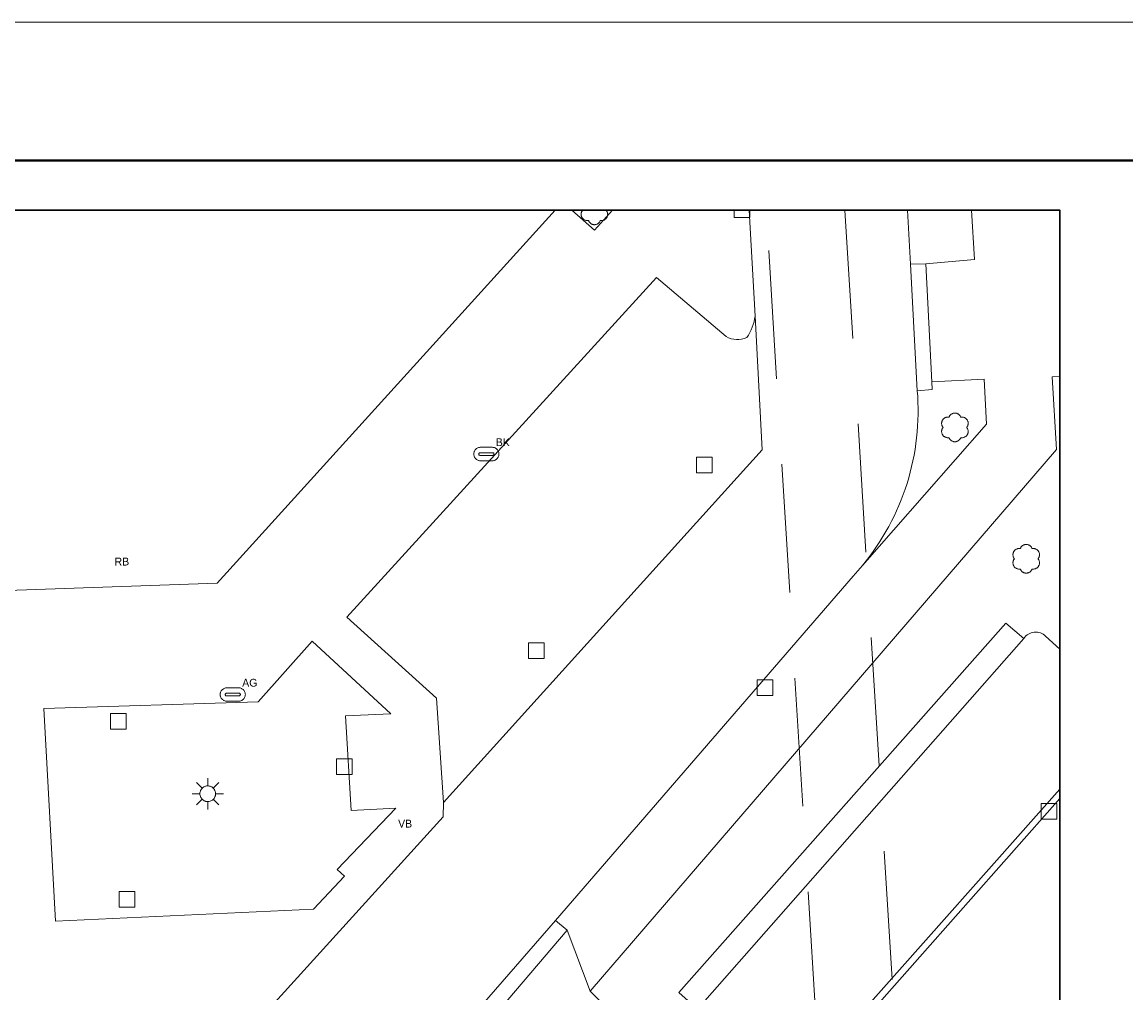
# Model space of a CAD drawing. Header units: metres. Extents: x 160756 to 160966, y 503283 to 503570.
# Tile 9 of 26: x 160830 to 160865, y 503399 to 503430. Entities that reach past the tile are written whole.
import ezdxf
from ezdxf.enums import TextEntityAlignment as Align

# ---------------------------------------------------------------- set-up
doc = ezdxf.new("R2010")
doc.units = ezdxf.units.M
doc.header["$MEASUREMENT"] = 0
doc.linetypes.add('DGN Style 2', pattern=[6.813233, 4.08794, -2.725293])
doc.linetypes.add('DGN Style 7', pattern=[13.626466, 6.13191, -2.725293, 2.04397, -2.725293])
for name, color, linetype, lineweight in [('B_KAD_perceelsgrenzen', 1, 'DGN Style 2', 0), ('B_TOP_asfalt', 7, 'Continuous', 0), ('B_TOP_betonstraatstenen', 7, 'Continuous', 0), ('B_TOP_bomen', 7, 'Continuous', 0), ('B_TOP_gebakken klinkers', 254, 'Continuous', 0), ('B_TOP_straatmeubilair', 7, 'Continuous', 0), ('B_TOP_tegels', 7, 'Continuous', 0), ('B_TOP_verharding', 7, 'Continuous', 0), ('kader', 7, 'Continuous', 0), ('tekening-onderhoek', 7, 'Continuous', 0)]:
    doc.layers.add(name, color=color, linetype=linetype, lineweight=lineweight)
doc.layers.add('niet_plotten', color=6, linetype='Continuous', lineweight=0, plot=False)
doc.styles.add('ARIAL', font='arial.ttf', dxfattribs={"height": 2.5})
doc.styles.add('Style-Arial', font='arial.ttf')
doc.styles.add('Style-WORKING', font='WORKING.shx')

# ---------------------------------------------------------------- blocks, each defined once
blk = doc.blocks.new('KA3')
at = {"linetype": 'DGN Style 7'}
blk.add_wipeout([(4200, 0), (4200, 2946), (0, 2946), (0, 0), (4200, 0), (4080, 110), (118.4, 110), (118.4, 2836), (4080, 2836), (4080, 110)], dxfattribs=at)
at = {"layer": 'kader', "color": 7, "linetype": 'Continuous', "lineweight": 0, "flags": 128}
blk.add_lwpolyline([(0, 2946), (4200, 2946), (4200, 0), (0, 0)], close=True, dxfattribs=at)
at = {"layer": 'kader', "color": 7, "linetype": 'Continuous', "lineweight": 40, "flags": 128}
blk.add_lwpolyline([(96.4, 2858), (4103.6, 2858), (4103.6, 88), (96.4, 88)], close=True, dxfattribs=at)
blk = doc.blocks.new('A3 zw')
at = {"layer": 'kader', "color": 7, "linetype": 'Continuous', "lineweight": 0, "xscale": 0.09999999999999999, "yscale": 0.09999999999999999, "zscale": 0.09999999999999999}
blk.add_blockref('KA3', (0, 0), dxfattribs=at)
at = {"layer": 'tekening-onderhoek', "color": 7}
for tag, height, style in [('titel', 5, 'Style-Arial'), ('titelregel2', 5, 'Style-Arial'), ('titelregel3', 5, 'Style-Arial'), ('titelregel4', 5, 'Style-Arial'), ('archiefnummer', 3.5, 'ARIAL'), ('van bladen', 2, 'Style-Arial'), ('schaal', 2, 'ARIAL'), ('gewijzigd', 2, 'ARIAL'), ('gewijzigd2', 2, 'ARIAL'), ('datum', 2, 'ARIAL'), ('blad ', 2, 'Style-Arial'), ('get2', 2, 'ARIAL'), ('get3', 2, 'ARIAL'), ('get1', 2, 'ARIAL')]:
    blk.add_attdef(tag, (0, 0), '', height=height, dxfattribs=dict(at, style=style))
blk = doc.blocks.new('VB')
at = {"layer": 'B_TOP_straatmeubilair', "style": 'Style-WORKING'}
blk.add_text('VB', height=0.25, dxfattribs=at).set_placement((0.017, 0), align=Align.MIDDLE_CENTER)
blk = doc.blocks.new('RB')
at = {"layer": 'B_TOP_straatmeubilair', "style": 'Style-WORKING'}
blk.add_text('RB', height=0.25, dxfattribs=at).set_placement((0.018, 0), align=Align.MIDDLE_CENTER)
blk = doc.blocks.new('BM')
at = {"layer": 'B_TOP_bomen', "flags": 128}
for points in [[(0.188, 0.326), (0.182, 0.339), (0.176, 0.352), (0.168, 0.365), (0.16, 0.378), (0.15, 0.39), (0.139, 0.401), (0.127, 0.411), (0.115, 0.421), (0.101, 0.429), (0.088, 0.437), (0.073, 0.443), (0.059, 0.448), (0.044, 0.452), (0.029, 0.455), (0.014, 0.457), (0, 0.457), (-0.014, 0.457), (-0.029, 0.455), (-0.044, 0.452), (-0.059, 0.448), (-0.073, 0.443), (-0.088, 0.437), (-0.101, 0.429), (-0.115, 0.421), (-0.127, 0.411), (-0.139, 0.401), (-0.15, 0.39), (-0.16, 0.378), (-0.168, 0.365), (-0.176, 0.352), (-0.182, 0.339), (-0.188, 0.326)], [(-0.376, 0), (-0.385, 0.011), (-0.393, 0.024), (-0.4, 0.037), (-0.407, 0.051), (-0.412, 0.065), (-0.417, 0.08), (-0.42, 0.095), (-0.422, 0.111), (-0.423, 0.127), (-0.422, 0.143), (-0.42, 0.158), (-0.418, 0.173), (-0.414, 0.188), (-0.409, 0.202), (-0.403, 0.216), (-0.396, 0.229), (-0.388, 0.241), (-0.379, 0.253), (-0.37, 0.264), (-0.359, 0.275), (-0.347, 0.285), (-0.335, 0.294), (-0.321, 0.303), (-0.307, 0.31), (-0.293, 0.316), (-0.278, 0.321), (-0.263, 0.325), (-0.247, 0.327), (-0.232, 0.328), (-0.217, 0.328), (-0.202, 0.328), (-0.188, 0.326)], [(-0.188, -0.326), (-0.202, -0.328), (-0.217, -0.328), (-0.232, -0.328), (-0.247, -0.327), (-0.263, -0.325), (-0.278, -0.321), (-0.293, -0.316), (-0.307, -0.31), (-0.321, -0.303), (-0.335, -0.294), (-0.347, -0.285), (-0.359, -0.275), (-0.37, -0.264), (-0.379, -0.253), (-0.388, -0.241), (-0.396, -0.229), (-0.403, -0.216), (-0.409, -0.202), (-0.414, -0.188), (-0.418, -0.173), (-0.42, -0.158), (-0.422, -0.143), (-0.423, -0.127), (-0.422, -0.111), (-0.42, -0.095), (-0.417, -0.08), (-0.412, -0.065), (-0.407, -0.051), (-0.4, -0.037), (-0.393, -0.024), (-0.385, -0.011), (-0.376, 0)], [(0.376, 0), (0.385, 0.011), (0.393, 0.024), (0.4, 0.037), (0.407, 0.051), (0.412, 0.065), (0.417, 0.08), (0.42, 0.095), (0.422, 0.111), (0.423, 0.127), (0.422, 0.143), (0.42, 0.158), (0.418, 0.173), (0.414, 0.188), (0.409, 0.202), (0.403, 0.216), (0.396, 0.229), (0.388, 0.241), (0.379, 0.253), (0.37, 0.264), (0.359, 0.275), (0.347, 0.285), (0.335, 0.294), (0.321, 0.303), (0.307, 0.31), (0.293, 0.316), (0.278, 0.321), (0.263, 0.325), (0.247, 0.327), (0.232, 0.328), (0.217, 0.328), (0.202, 0.328), (0.188, 0.326)], [(0.188, -0.326), (0.202, -0.328), (0.217, -0.328), (0.232, -0.328), (0.247, -0.327), (0.263, -0.325), (0.278, -0.321), (0.293, -0.316), (0.307, -0.31), (0.321, -0.303), (0.335, -0.294), (0.347, -0.285), (0.359, -0.275), (0.37, -0.264), (0.379, -0.253), (0.388, -0.241), (0.396, -0.229), (0.403, -0.216), (0.409, -0.202), (0.414, -0.188), (0.418, -0.173), (0.42, -0.158), (0.422, -0.143), (0.423, -0.127), (0.422, -0.111), (0.42, -0.095), (0.417, -0.08), (0.412, -0.065), (0.407, -0.051), (0.4, -0.037), (0.393, -0.024), (0.385, -0.011), (0.376, 0)], [(-0.188, -0.326), (-0.182, -0.339), (-0.176, -0.352), (-0.168, -0.365), (-0.16, -0.378), (-0.15, -0.39), (-0.139, -0.401), (-0.127, -0.411), (-0.115, -0.421), (-0.101, -0.429), (-0.088, -0.437), (-0.073, -0.443), (-0.059, -0.448), (-0.044, -0.452), (-0.029, -0.455), (-0.014, -0.457), (0, -0.457), (0.014, -0.457), (0.029, -0.455), (0.044, -0.452), (0.059, -0.448), (0.073, -0.443), (0.088, -0.437), (0.101, -0.429), (0.115, -0.421), (0.127, -0.411), (0.139, -0.401), (0.15, -0.39), (0.16, -0.378), (0.168, -0.365), (0.176, -0.352), (0.182, -0.339), (0.188, -0.326)]]:
    blk.add_lwpolyline(points, dxfattribs=at)
blk = doc.blocks.new('AG')
at = {"layer": 'B_TOP_straatmeubilair'}
for p, q in [((0.2, 0.214), (-0.2, 0.214)), ((-0.2, -0.214), (0.2, -0.214))]:
    blk.add_line(p, q, dxfattribs=at)
at = {"layer": 'B_TOP_straatmeubilair', "flags": 128}
for points in [[(-0.2, 0.214), (-0.218, 0.212), (-0.237, 0.208), (-0.256, 0.203), (-0.275, 0.195), (-0.293, 0.186), (-0.311, 0.174), (-0.327, 0.161), (-0.342, 0.147), (-0.356, 0.13), (-0.368, 0.113), (-0.378, 0.095), (-0.386, 0.076), (-0.392, 0.057), (-0.397, 0.038), (-0.399, 0.019), (-0.4, 0), (-0.399, -0.019), (-0.397, -0.038), (-0.392, -0.057), (-0.386, -0.076), (-0.378, -0.095), (-0.368, -0.113), (-0.356, -0.13), (-0.342, -0.146), (-0.327, -0.161), (-0.311, -0.174), (-0.293, -0.186), (-0.275, -0.195), (-0.256, -0.203), (-0.237, -0.208), (-0.219, -0.212), (-0.2, -0.214)], [(0.2, -0.042), (0.205, -0.042), (0.215, -0.04), (0.223, -0.035), (0.233, -0.027), (0.237, -0.021), (0.24, -0.012), (0.242, -0.008), (0.242, 0), (0.242, 0.005), (0.24, 0.015), (0.235, 0.023), (0.227, 0.033), (0.221, 0.037), (0.212, 0.04), (0.208, 0.042), (0.2, 0.042), (-0.2, 0.042), (-0.205, 0.042), (-0.215, 0.04), (-0.223, 0.035), (-0.233, 0.027), (-0.237, 0.021), (-0.24, 0.012), (-0.242, 0.008), (-0.242, 0), (-0.242, -0.005), (-0.24, -0.015), (-0.235, -0.023), (-0.227, -0.033), (-0.221, -0.037), (-0.212, -0.04), (-0.208, -0.042), (-0.2, -0.042), (0.2, -0.042)], [(0.2, 0.214), (0.219, 0.212), (0.237, 0.208), (0.256, 0.203), (0.275, 0.195), (0.293, 0.186), (0.311, 0.174), (0.327, 0.161), (0.342, 0.146), (0.356, 0.13), (0.368, 0.113), (0.378, 0.095), (0.386, 0.076), (0.392, 0.057), (0.397, 0.038), (0.399, 0.019), (0.4, 0), (0.399, -0.019), (0.397, -0.038), (0.392, -0.057), (0.386, -0.076), (0.378, -0.095), (0.368, -0.113), (0.356, -0.13), (0.342, -0.147), (0.327, -0.161), (0.311, -0.174), (0.293, -0.186), (0.275, -0.195), (0.256, -0.203), (0.237, -0.208), (0.219, -0.212), (0.2, -0.214)]]:
    blk.add_lwpolyline(points, dxfattribs=at)
at = {"layer": 'B_TOP_straatmeubilair', "style": 'Style-WORKING'}
blk.add_text('AG', height=0.25, dxfattribs=at).set_placement((0.3, 0.25))
blk = doc.blocks.new('KK')
at = {"layer": 'B_TOP_straatmeubilair', "flags": 128}
blk.add_lwpolyline([(0.255, 0.245), (-0.245, 0.245), (-0.245, -0.255), (0.255, -0.255), (0.255, 0.245)], dxfattribs=at)
blk = doc.blocks.new('BK')
at = {"layer": 'B_TOP_straatmeubilair'}
for p, q in [((0.2, 0.214), (-0.2, 0.214)), ((-0.2, -0.214), (0.2, -0.214))]:
    blk.add_line(p, q, dxfattribs=at)
at = {"layer": 'B_TOP_straatmeubilair', "flags": 128}
for points in [[(-0.2, 0.214), (-0.218, 0.212), (-0.237, 0.208), (-0.256, 0.203), (-0.275, 0.195), (-0.293, 0.186), (-0.311, 0.174), (-0.327, 0.161), (-0.342, 0.147), (-0.356, 0.13), (-0.368, 0.113), (-0.378, 0.095), (-0.386, 0.076), (-0.392, 0.057), (-0.397, 0.038), (-0.399, 0.019), (-0.4, 0), (-0.399, -0.019), (-0.397, -0.038), (-0.392, -0.057), (-0.386, -0.076), (-0.378, -0.095), (-0.368, -0.113), (-0.356, -0.13), (-0.342, -0.146), (-0.327, -0.161), (-0.311, -0.174), (-0.293, -0.186), (-0.275, -0.195), (-0.256, -0.203), (-0.237, -0.208), (-0.219, -0.212), (-0.2, -0.214)], [(0.2, -0.042), (0.205, -0.042), (0.215, -0.04), (0.223, -0.035), (0.233, -0.027), (0.237, -0.021), (0.24, -0.012), (0.242, -0.008), (0.242, 0), (0.242, 0.005), (0.24, 0.015), (0.235, 0.023), (0.227, 0.033), (0.221, 0.037), (0.212, 0.04), (0.208, 0.042), (0.2, 0.042), (-0.2, 0.042), (-0.205, 0.042), (-0.215, 0.04), (-0.223, 0.035), (-0.233, 0.027), (-0.237, 0.021), (-0.24, 0.012), (-0.242, 0.008), (-0.242, 0), (-0.242, -0.005), (-0.24, -0.015), (-0.235, -0.023), (-0.227, -0.033), (-0.221, -0.037), (-0.212, -0.04), (-0.208, -0.042), (-0.2, -0.042), (0.2, -0.042)], [(0.2, 0.214), (0.219, 0.212), (0.237, 0.208), (0.256, 0.203), (0.275, 0.195), (0.293, 0.186), (0.311, 0.174), (0.327, 0.161), (0.342, 0.146), (0.356, 0.13), (0.368, 0.113), (0.378, 0.095), (0.386, 0.076), (0.392, 0.057), (0.397, 0.038), (0.399, 0.019), (0.4, 0), (0.399, -0.019), (0.397, -0.038), (0.392, -0.057), (0.386, -0.076), (0.378, -0.095), (0.368, -0.113), (0.356, -0.13), (0.342, -0.147), (0.327, -0.161), (0.311, -0.174), (0.293, -0.186), (0.275, -0.195), (0.256, -0.203), (0.237, -0.208), (0.219, -0.212), (0.2, -0.214)]]:
    blk.add_lwpolyline(points, dxfattribs=at)
at = {"layer": 'B_TOP_straatmeubilair', "style": 'Style-WORKING'}
blk.add_text('BK', height=0.25, dxfattribs=at).set_placement((0.3, 0.25))
blk = doc.blocks.new('LP')
at = {"layer": 'B_TOP_straatmeubilair'}
for p, q in [((-0.177, 0.177), (-0.354, 0.354)), ((0, 0.25), (0, 0.5)), ((0.177, 0.177), (0.354, 0.354)), ((-0.25, 0), (-0.5, 0)), ((0.25, 0), (0.5, 0)), ((-0.177, -0.177), (-0.354, -0.354)), ((0, -0.25), (0, -0.5)), ((0.177, -0.177), (0.354, -0.354))]:
    blk.add_line(p, q, dxfattribs=at)
at = {"layer": 'B_TOP_straatmeubilair', "flags": 128}
blk.add_lwpolyline([(-0.25, 0), (-0.248, -0.028), (-0.243, -0.057), (-0.234, -0.087), (-0.228, -0.102), (-0.221, -0.117), (-0.213, -0.131), (-0.203, -0.145), (-0.193, -0.159), (-0.181, -0.172), (-0.168, -0.185), (-0.155, -0.196), (-0.14, -0.207), (-0.125, -0.217), (-0.109, -0.225), (-0.093, -0.232), (-0.076, -0.238), (-0.059, -0.243), (-0.041, -0.247), (-0.024, -0.249), (-0.007, -0.25), (0.01, -0.25), (0.026, -0.249), (0.042, -0.246), (0.072, -0.239), (0.1, -0.229), (0.125, -0.217), (0.148, -0.201), (0.171, -0.182), (0.192, -0.16), (0.202, -0.147), (0.212, -0.133), (0.22, -0.119), (0.228, -0.103), (0.234, -0.087), (0.24, -0.071), (0.244, -0.053), (0.247, -0.036), (0.249, -0.018), (0.25, 0), (0.249, 0.018), (0.247, 0.036), (0.244, 0.053), (0.24, 0.071), (0.234, 0.087), (0.228, 0.103), (0.22, 0.119), (0.212, 0.133), (0.202, 0.147), (0.192, 0.16), (0.171, 0.182), (0.148, 0.201), (0.125, 0.217), (0.1, 0.229), (0.072, 0.239), (0.042, 0.246), (0.026, 0.249), (0.01, 0.25), (-0.007, 0.25), (-0.024, 0.249), (-0.041, 0.247), (-0.059, 0.243), (-0.076, 0.238), (-0.093, 0.232), (-0.109, 0.225), (-0.125, 0.217), (-0.14, 0.207), (-0.155, 0.196), (-0.168, 0.185), (-0.181, 0.172), (-0.193, 0.159), (-0.203, 0.145), (-0.213, 0.131), (-0.221, 0.117), (-0.228, 0.102), (-0.234, 0.087), (-0.243, 0.057), (-0.248, 0.028), (-0.25, 0)], dxfattribs=at)

msp = doc.modelspace()

# ---------------------------------------------------------------- linework, layer by layer
at = {"layer": 'niet_plotten', "lineweight": 30, "flags": 128}
msp.add_lwpolyline([(160761.654, 503424.194), (160862.773, 503424.194), (160862.773, 503291.143), (160761.654, 503291.143)], close=True, dxfattribs=at)

# ---------------------------------------------------------------- next in the draw order: block references
at = {"layer": 'kader', "color": 7, "linetype": 'Continuous', "lineweight": 0, "xscale": 0.5, "yscale": 0.5, "zscale": 0.5, "rotation": 1.825240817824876e-11}
msp.add_blockref('A3 zw', (160755.734, 503282.88), dxfattribs=at)

# ---------------------------------------------------------------- next in the draw order: linework, layer by layer
at = {"layer": 'B_KAD_perceelsgrenzen', "flags": 128}
for points in [[(160862.773, 503367.194), (160856.59, 503372.66), (160853.424, 503424.194)], [(160855.93, 503424.194), (160858.81, 503377.34), (160862.773, 503373.835)]]:
    msp.add_lwpolyline(points, dxfattribs=at)
at = {"layer": 'B_TOP_asfalt'}
for p, q in [((160852.883, 503424.194), (160853.07, 503420.825)), ((160858.021, 503422.48), (160857.924, 503424.194))]:
    msp.add_line(p, q, dxfattribs=at)
at = {"layer": 'B_TOP_asfalt', "flags": 128}
for points in [[(160858.233, 503418.45), (160858.021, 503422.48)], [(160853.07, 503420.825), (160853.3, 503416.571), (160843.15, 503405.347)], [(160846.721, 503401.589), (160856.196, 503412.551), (160856.488, 503412.885)], [(160843.15, 503405.347), (160843.145, 503404.891), (160836.964, 503398.064)], [(160842.471, 503396.71), (160846.721, 503401.589)]]:
    msp.add_lwpolyline(points, dxfattribs=at)
msp.add_lwpolyline([(160856.488, 503412.885, 0.196093), (160858.233, 503418.45)], format="xyb", dxfattribs=at)
at = {"layer": 'B_TOP_betonstraatstenen'}
msp.add_line((160862.773, 503405.773), (160853.901, 503395.782), dxfattribs=at)
at = {"layer": 'B_TOP_betonstraatstenen', "flags": 128}
msp.add_lwpolyline([(160853.07, 503420.825, -0.132082), (160852.804, 503420.144, -0.263024), (160852.154, 503420.177), (160849.934, 503422.054), (160840.073, 503411.237), (160842.928, 503408.661), (160843.15, 503405.347)], format="xyb", dxfattribs=at)
at = {"layer": 'B_TOP_bomen'}
for p, q in [((160847.581, 503424.189), (160847.577, 503424.194)), ((160848.333, 503424.189), (160848.337, 503424.194))]:
    msp.add_line(p, q, dxfattribs=at)
at = {"layer": 'B_TOP_bomen', "flags": 128}
for points in [[(160847.769, 503423.863), (160847.755, 503423.861), (160847.74, 503423.861), (160847.725, 503423.861), (160847.71, 503423.862), (160847.694, 503423.864), (160847.679, 503423.868), (160847.664, 503423.873), (160847.65, 503423.879), (160847.636, 503423.886), (160847.622, 503423.895), (160847.61, 503423.904), (160847.598, 503423.914), (160847.587, 503423.925), (160847.578, 503423.936), (160847.569, 503423.948), (160847.561, 503423.96), (160847.554, 503423.973), (160847.548, 503423.987), (160847.543, 503424.001), (160847.539, 503424.016), (160847.537, 503424.031), (160847.535, 503424.046), (160847.534, 503424.062), (160847.535, 503424.078), (160847.537, 503424.094), (160847.54, 503424.109), (160847.545, 503424.124), (160847.55, 503424.138), (160847.557, 503424.152), (160847.564, 503424.165), (160847.572, 503424.178), (160847.581, 503424.189)], [(160848.145, 503423.863), (160848.159, 503423.861), (160848.174, 503423.861), (160848.189, 503423.861), (160848.204, 503423.862), (160848.22, 503423.864), (160848.235, 503423.868), (160848.25, 503423.873), (160848.264, 503423.879), (160848.278, 503423.886), (160848.292, 503423.895), (160848.304, 503423.904), (160848.316, 503423.914), (160848.327, 503423.925), (160848.336, 503423.936), (160848.345, 503423.948), (160848.353, 503423.96), (160848.36, 503423.973), (160848.366, 503423.987), (160848.371, 503424.001), (160848.375, 503424.016), (160848.377, 503424.031), (160848.379, 503424.046), (160848.38, 503424.062), (160848.379, 503424.078), (160848.377, 503424.094), (160848.374, 503424.109), (160848.369, 503424.124), (160848.364, 503424.138), (160848.357, 503424.152), (160848.35, 503424.165), (160848.342, 503424.178), (160848.333, 503424.189)], [(160847.769, 503423.863), (160847.775, 503423.85), (160847.781, 503423.837), (160847.789, 503423.824), (160847.797, 503423.811), (160847.807, 503423.799), (160847.818, 503423.788), (160847.83, 503423.778), (160847.842, 503423.768), (160847.856, 503423.76), (160847.869, 503423.752), (160847.884, 503423.746), (160847.898, 503423.741), (160847.913, 503423.737), (160847.928, 503423.734), (160847.943, 503423.732), (160847.957, 503423.732), (160847.971, 503423.732), (160847.986, 503423.734), (160848.001, 503423.737), (160848.016, 503423.741), (160848.03, 503423.746), (160848.045, 503423.752), (160848.058, 503423.76), (160848.072, 503423.768), (160848.084, 503423.778), (160848.096, 503423.788), (160848.107, 503423.799), (160848.117, 503423.811), (160848.125, 503423.824), (160848.133, 503423.837), (160848.139, 503423.85), (160848.145, 503423.863)]]:
    msp.add_lwpolyline(points, dxfattribs=at)
at = {"layer": 'B_TOP_gebakken klinkers', "flags": 128}
msp.add_lwpolyline([(160841.632, 503405.166), (160840.213, 503405.093), (160840.036, 503408.101), (160841.483, 503408.167), (160838.973, 503410.474), (160837.255, 503408.549), (160830.433, 503408.336), (160830.805, 503401.572), (160839.012, 503401.944), (160840, 503402.996), (160839.775, 503403.208), (160841.632, 503405.166)], dxfattribs=at)
at = {"layer": 'B_TOP_straatmeubilair', "flags": 128}
msp.add_lwpolyline([(160852.403, 503424.194), (160852.403, 503423.956), (160852.903, 503423.956), (160852.903, 503424.194)], dxfattribs=at)
at = {"layer": 'B_TOP_tegels', "flags": 128}
for points in [[(160846.712, 503424.194), (160835.946, 503412.323), (160828.959, 503412.078), (160823.441, 503417.136), (160823.037, 503423.869)], [(160859.957, 503424.194), (160860.05, 503422.622), (160858.51, 503422.484)], [(160858.51, 503422.484), (160858.695, 503418.732)], [(160847.818, 503399.343), (160862.659, 503416.576), (160862.523, 503418.89), (160862.773, 503418.907)], [(160858.695, 503418.732), (160860.366, 503418.814), (160860.434, 503417.387), (160856.488, 503412.885)], [(160861.627, 503410.566), (160861.053, 503411.056), (160850.641, 503399.301), (160851.238, 503398.763)], [(160851.238, 503398.763), (160861.627, 503410.566)], [(160846.721, 503401.589), (160847.091, 503401.278)], [(160847.091, 503401.278), (160842.885, 503396.345)], [(160847.091, 503401.278), (160847.818, 503399.343)], [(160848.107, 503399.052), (160847.818, 503399.343)]]:
    msp.add_lwpolyline(points, dxfattribs=at)
msp.add_lwpolyline([(160862.773, 503410.224), (160862.316, 503410.637, 0.480539), (160861.627, 503410.566)], format="xyb", dxfattribs=at)
at = {"layer": 'B_TOP_verharding'}
for p, q in [((160847.235, 503424.194), (160847.956, 503423.562)), ((160847.956, 503423.562), (160848.528, 503424.194)), ((160862.773, 503405.475), (160854.019, 503395.589))]:
    msp.add_line(p, q, dxfattribs=at)
at = {"layer": 'B_TOP_verharding', "flags": 128}
for points in [[(160858.51, 503422.484), (160858.021, 503422.48)], [(160858.233, 503418.45), (160858.703, 503418.484), (160858.695, 503418.732)]]:
    msp.add_lwpolyline(points, dxfattribs=at)

# ---------------------------------------------------------------- next in the draw order: block references
at = {"layer": 'B_TOP_bomen'}
for p in [(160859.43, 503417.281), (160861.7, 503413.1)]:
    msp.add_blockref('BM', p, dxfattribs=at)
at = {"layer": 'B_TOP_straatmeubilair'}
for name, p in [('BK', (160844.519, 503416.434)), ('KK', (160851.455, 503416.092)), ('RB', (160832.9, 503413.011)), ('KK', (160846.107, 503410.183)), ('AG', (160836.448, 503408.78)), ('KK', (160853.383, 503409.005)), ('KK', (160832.798, 503407.931)), ('KK', (160839.991, 503406.488)), ('LP', (160835.651, 503405.622)), ('KK', (160862.418, 503405.065)), ('VB', (160841.916, 503404.671)), ('KK', (160833.073, 503402.264))]:
    msp.add_blockref(name, p, dxfattribs=at)

doc.saveas('drawing.dxf')
